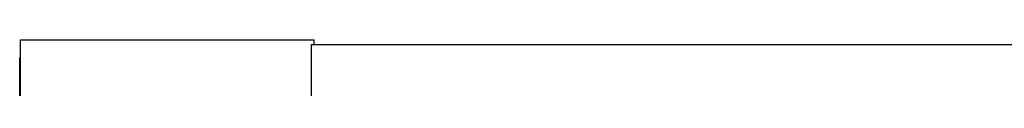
# Model space of a CAD drawing. Header units: inches. Extents: x 0 to 23760, y -13 to 16800.
# Tile 175 of 209: x 15558 to 17235, y 14722 to 14803. Entities that reach past the tile are written whole.
import ezdxf

# ---------------------------------------------------------------- set-up
doc = ezdxf.new("R2010")
doc.units = ezdxf.units.IN
doc.layers.add('254', color=7, linetype='Continuous', true_color=0xffffff)

msp = doc.modelspace()

# ---------------------------------------------------------------- linework, layer by layer
at = {"layer": '254', "color": 2, "linetype": 'Continuous', "lineweight": 25}
for p, q in [((15559.217, 14232.465), (15559.217, 14803.477)), ((15559.217, 14803.477), (16059.217, 14803.477)), ((16059.217, 14795.977), (16059.217, 14803.477)), ((16055.217, 14795.977), (19414.673, 14795.977)), ((16055.217, 14645.977), (16055.217, 14795.977)), ((15557.717, 14610.446), (15557.717, 14773.446)), ((15559.217, 14773.446), (15557.717, 14773.446))]:
    msp.add_line(p, q, dxfattribs=at)

doc.saveas('drawing.dxf')
